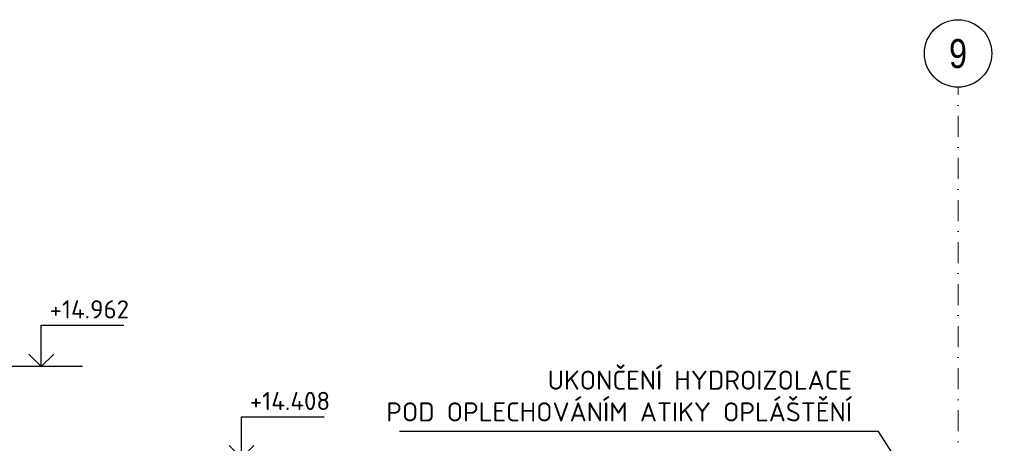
# Model space of a CAD drawing. Header units: millimetres. Extents: x -118752 to 407724, y -73278 to 155058.
# Tile 203 of 256: x 97768 to 103724, y 151279 to 153840. Entities that reach past the tile are written whole.
import ezdxf
from ezdxf.enums import TextEntityAlignment as Align

# ---------------------------------------------------------------- set-up
doc = ezdxf.new("R2010")
doc.units = ezdxf.units.MM
doc.header["$LTSCALE"] = 10
doc.linetypes.add('DASHDOT', pattern=[25.4, 12.7, -6.35, 0, -6.35])
for name, color, linetype, lineweight in [('CKKOTY', 3, 'Continuous', 25), ('CKKOTY_VYS', 3, 'Continuous', 25), ('CKRASTR', 7, 'DASHDOT', 15), ('CKRASTR_POPIS', 3, 'Continuous', 25), ('CKTEXTY_MALE', 3, 'Continuous', 18)]:
    doc.layers.add(name, color=color, linetype=linetype, lineweight=lineweight)
doc.styles.add('Arial', font='arial.ttf', dxfattribs={"width": 0.8})
doc.styles.get("Standard").update_dxf_attribs({"font": 'isocpeur.ttf'})
doc.dimstyles.new('CADKON', dxfattribs={"dimscale": 50, "dimtxt": 2.2, "dimasz": 2.5, "dimexe": 1.8, "dimexo": 5, "dimgap": 0.6, "dimtad": 1, "dimrnd": 1, "dimtxsty": 'Standard', "dimblk1": 'OBLIQUE', "dimblk2": 'OBLIQUE', "dimsah": 1, "dimcen": 2.5, "dimadec": 1, "dimazin": 2, "dimtfac": 1, "dimtdec": 4, "dimtix": 1, "dimtmove": 2, "dimatfit": 3, "dimldrblk": 'OPEN30', "dimfxl": 5, "dimfxlon": 1, "dimtolj": 1, "dimarcsym": 0})
doc.dimstyles.new('CADKON$7', dxfattribs={"dimscale": 100, "dimtxt": 2.5, "dimasz": 2.5, "dimexe": 1.8, "dimexo": 5, "dimgap": 0.6, "dimtad": 1, "dimrnd": 1, "dimtxsty": 'Standard', "dimblk1": 'OBLIQUE', "dimblk2": 'OBLIQUE', "dimsah": 1, "dimcen": 2.5, "dimadec": 1, "dimazin": 2, "dimtfac": 1, "dimtdec": 4, "dimtix": 1, "dimtmove": 0, "dimatfit": 3, "dimldrblk": 'DOTSMALL', "dimfxl": 5, "dimfxlon": 1, "dimtfill": 1, "dimtolj": 1, "dimarcsym": 0})

# ---------------------------------------------------------------- blocks, each defined once
blk = doc.blocks.new('_OBLIQUE')
at = {"color": 0, "linetype": 'ByBlock'}
blk.add_line((-0.5, -0.5), (0.5, 0.5), dxfattribs=at)
blk = doc.blocks.new('*D8425')
at = {"layer": 'CKKOTY', "color": 0, "lineweight": -2}
for p, q in [((106414.3, 151742.1), (106754.3, 151742.1)), ((106664.3, 136782.4), (106664.3, 151742.1)), ((106414.3, 136782.4), (106754.3, 136782.4))]:
    blk.add_line(p, q, dxfattribs=at)
at = {"layer": 'Defpoints', "color": 0}
for p in [(97444.4, 151742.1), (106664.3, 151742.1), (104664.4, 136782.4)]:
    blk.add_point(p, dxfattribs=at)
at = {"layer": 'CKKOTY', "color": 0, "lineweight": -2, "xscale": 125, "yscale": 125, "zscale": 125}
for p, rotation in [((106664.3, 151742.1), 90), ((106664.3, 136782.4), 270)]:
    blk.add_blockref('_OBLIQUE', p, dxfattribs=dict(at, rotation=rotation))
at = {"layer": 'CKKOTY', "color": 0, "insert": (106579.3, 144262.3), "char_height": 110, "attachment_point": 5, "rotation": 90}
blk.add_mtext('\\A1;14960', dxfattribs=at)
blk = doc.blocks.new('_Open90')
at = {"color": 0, "lineweight": -2}
for p, q in [((-0.5, 0.5), (0, 0)), ((0, 0), (-1, 0)), ((0, 0), (-0.5, -0.5))]:
    blk.add_line(p, q, dxfattribs=at)
blk = doc.blocks.new('*U3209')
at = {"color": 0, "linetype": 'ByBlock', "lineweight": -2}
blk.add_lwpolyline([(-1.5, 1.5), (0, 0), (1.5, 1.5), (0, 0), (0, 5), (10, 5)], dxfattribs=at)
blk = doc.blocks.new('*U3208')
at = {"color": 0, "linetype": 'ByBlock', "lineweight": -2}
blk.add_lwpolyline([(-1.5, 1.5), (0, 0), (1.5, 1.5), (0, 0), (0, 5), (10, 5)], dxfattribs=at)

msp = doc.modelspace()

# ---------------------------------------------------------------- linework, layer by layer
at = {"layer": 'CKKOTY_VYS'}
msp.add_line((98148.916, 151744.065), (97648.916, 151744.065), dxfattribs=at)
at = {"layer": 'CKRASTR'}
msp.add_line((103444.387, 149319.709), (103444.387, 153432.047), dxfattribs=at)
at = {"layer": 'CKRASTR_POPIS'}
msp.add_circle((103444.387, 153635.969), 203.923, dxfattribs=at)

# ---------------------------------------------------------------- block references
at = {"layer": 'CKKOTY_VYS'}
ref = msp.add_blockref('*U3208', (97898.916, 151744.065), dxfattribs=dict(at, xscale=50, yscale=50, zscale=50))
ref.add_attrib('Výška', '+14.962', (97948.916, 152034.065), dxfattribs={"layer": '0', "color": 0, "linetype": 'ByBlock', "lineweight": -2, "height": 110})
ref = msp.add_blockref('*U3209', (99110.142, 151190.287), dxfattribs=dict(at, xscale=50, yscale=50, zscale=50))
ref.add_attrib('Výška', '+14.408', (99160.142, 151480.287), dxfattribs={"layer": '0', "color": 0, "linetype": 'ByBlock', "lineweight": -2, "height": 110})

# ---------------------------------------------------------------- texts
at = {"layer": 'CKRASTR_POPIS', "style": 'Arial', "width": 0.8}
msp.add_text('9', height=175, dxfattribs=at).set_placement((103444.387, 153635.285), align=Align.MIDDLE)
at = {"layer": 'CKTEXTY_MALE', "insert": (102802.597, 151411.489), "char_height": 115, "attachment_point": 9}
msp.add_mtext('UKONČENÍ HYDROIZOLACE\\PPOD OPLECHOVÁNÍM ATIKY OPLÁŠTĚNÍ', dxfattribs=at)

# ---------------------------------------------------------------- dimensions: what is measured, and where the dimension line sits
at = {"layer": 'CKKOTY'}
dim = msp.add_linear_dim(base=(106664.261, 151742.065), p1=(104664.387, 136782.436), p2=(97444.387, 151742.065), angle=90, dimstyle='CADKON', override={"dimscale": 50, "dimexo": 10, "dimldrblk": 'Open90'}, dxfattribs=at)
dim.commit()
dim.dimension.update_dxf_attribs({"geometry": '*D8425', "text_midpoint": (106579.261, 144262.25)})

# ---------------------------------------------------------------- leaders
at = {"layer": 'CKTEXTY_MALE', "annotation_type": 0, "has_hookline": 1, "hookline_direction": 1, "text_width": 2737}
msp.add_leader([(103604.387, 150362.436), (102962.597, 151351.489), (102862.597, 151351.489)], dimstyle='CADKON$7', override={"dimtxt": 2.3, "dimasz": 1}, dxfattribs=at)

doc.saveas('drawing.dxf')
